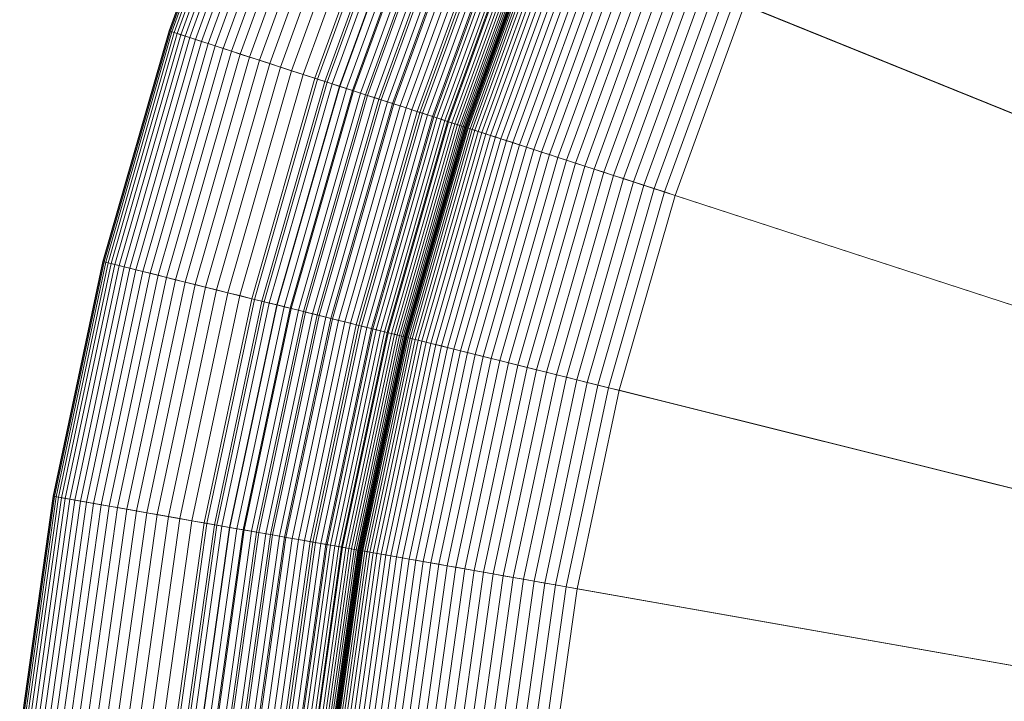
# Model space of a CAD drawing. Header units: millimetres. Extents: x -219 to 220, y -220 to 220.
# Tile 29 of 146: x -218 to -155, y 25 to 69. Entities that reach past the tile are written whole.
import ezdxf

# ---------------------------------------------------------------- set-up
doc = ezdxf.new("R2010")
doc.units = ezdxf.units.MM
doc.layers.add('LUCIDO_1', color=1, linetype='Continuous', lineweight=20, true_color=0xff0000)
doc.layers.add('Nessuna', color=7, linetype='Continuous', lineweight=9)

# ---------------------------------------------------------------- blocks, each defined once
blk = doc.blocks.new('Group-1')
at = {"layer": 'Nessuna', "color": 7, "linetype": 'Continuous', "lineweight": 9, "transparency": 33554687}
for points in [[(-158.188, 123.856, -79.962), (-149.159, 134.616, -79.962), (-37.582, 34.151, -89.301), (-39.875, 31.419, -89.301)], [(-166.445, 112.492, -79.962), (-158.188, 123.856, -79.962), (-39.875, 31.419, -89.301), (-41.971, 28.534, -89.301)], [(-173.888, 100.58, -79.962), (-166.445, 112.492, -79.962), (-41.971, 28.534, -89.301), (-43.862, 25.509, -89.301)], [(-43.862, 25.509, -69.262), (-41.971, 28.534, -69.262), (-153.752, 103.93, -60.875), (-160.629, 92.925, -60.875)], [(-180.483, 88.177, -79.962), (-173.888, 100.58, -79.962), (-43.862, 25.509, -89.301), (-45.536, 22.36, -89.301)], [(-45.536, 22.36, -69.262), (-43.862, 25.509, -69.262), (-160.629, 92.925, -60.875), (-166.722, 81.466, -60.875)], [(-186.196, 75.345, -79.962), (-180.483, 88.177, -79.962), (-45.536, 22.36, -89.301), (-46.987, 19.101, -89.301)], [(-199.33, 64.852), (-194.316, 78.626), (-203.588, 82.372), (-208.84, 67.943)], [(-208.84, 67.943, -60), (-203.588, 82.372, -60), (-203.568, 82.364, -60.943), (-208.819, 67.936, -60.943)], [(-208.84, 67.943), (-203.588, 82.372), (-203.588, 82.372, -60), (-208.84, 67.943, -60)], [(-208.819, 67.936, -60.943), (-203.568, 82.364, -60.943), (-203.506, 82.339, -61.883), (-208.756, 67.915, -61.883)], [(-208.756, 67.915, -61.883), (-203.506, 82.339, -61.883), (-203.403, 82.298, -62.82), (-208.65, 67.881, -62.82)], [(-208.65, 67.881, -62.82), (-203.403, 82.298, -62.82), (-203.259, 82.24, -63.75), (-208.503, 67.833, -63.75)], [(-208.503, 67.833, -63.75), (-203.259, 82.24, -63.75), (-203.075, 82.165, -64.671), (-208.314, 67.772, -64.671)], [(-208.314, 67.772, -64.671), (-203.075, 82.165, -64.671), (-202.851, 82.075, -65.583), (-208.084, 67.697, -65.583)], [(-208.084, 67.697, -65.583), (-202.851, 82.075, -65.583), (-202.587, 81.968, -66.481), (-207.814, 67.609, -66.481)], [(-207.814, 67.609, -66.481), (-202.587, 81.968, -66.481), (-202.285, 81.846, -67.366), (-207.503, 67.508, -67.366)], [(-207.503, 67.508, -67.366), (-202.285, 81.846, -67.366), (-201.944, 81.708, -68.234), (-207.153, 67.395, -68.234)], [(-207.153, 67.395, -68.234), (-201.944, 81.708, -68.234), (-201.565, 81.555, -69.084), (-206.765, 67.268, -69.084)], [(-206.765, 67.268, -69.084), (-201.565, 81.555, -69.084), (-201.15, 81.387, -69.914), (-206.339, 67.13, -69.914)], [(-206.339, 67.13, -69.914), (-201.15, 81.387, -69.914), (-200.699, 81.205, -70.721), (-205.876, 66.98, -70.721)], [(-46.987, 19.101, -69.262), (-45.536, 22.36, -69.262), (-166.722, 81.466, -60.875), (-172, 69.61, -60.875)], [(-205.876, 66.98, -70.721), (-200.699, 81.205, -70.721), (-200.213, 81.009, -71.505), (-205.378, 66.818, -71.505)], [(-205.378, 66.818, -71.505), (-200.213, 81.009, -71.505), (-199.693, 80.799, -72.263), (-204.845, 66.645, -72.263)], [(-204.845, 66.645, -72.263), (-199.693, 80.799, -72.263), (-199.141, 80.576, -72.994), (-204.279, 66.461, -72.994)], [(-204.279, 66.461, -72.994), (-199.141, 80.576, -72.994), (-198.558, 80.34, -73.696), (-203.68, 66.266, -73.696)], [(-203.68, 66.266, -73.696), (-198.558, 80.34, -73.696), (-197.944, 80.092, -74.368), (-203.051, 66.062, -74.368)], [(-203.051, 66.062, -74.368), (-197.944, 80.092, -74.368), (-197.302, 79.833, -75.008), (-202.392, 65.848, -75.008)], [(-202.392, 65.848, -75.008), (-197.302, 79.833, -75.008), (-196.633, 79.562, -75.614), (-201.706, 65.624, -75.614)], [(-201.706, 65.624, -75.614), (-196.633, 79.562, -75.614), (-195.938, 79.281, -76.186), (-200.993, 65.393, -76.186)], [(-200.993, 65.393, -76.186), (-195.938, 79.281, -76.186), (-195.218, 78.991, -76.721), (-200.255, 65.153, -76.721)], [(-200.255, 65.153, -76.721), (-195.218, 78.991, -76.721), (-194.476, 78.691, -77.22), (-199.494, 64.906, -77.22)], [(-199.494, 64.906, -77.22), (-194.476, 78.691, -77.22), (-193.713, 78.383, -77.68), (-198.711, 64.651, -77.68)], [(-198.863, 64.701, -0.012), (-193.861, 78.442, -0.012), (-194.316, 78.626), (-199.33, 64.852)], [(-198.397, 64.55, -0.048), (-193.407, 78.259, -0.048), (-193.861, 78.442, -0.012), (-198.863, 64.701, -0.012)], [(-198.711, 64.651, -77.68), (-193.713, 78.383, -77.68), (-192.931, 78.067, -78.101), (-197.909, 64.391, -78.101)], [(-197.934, 64.399, -0.108), (-192.956, 78.077, -0.108), (-193.407, 78.259, -0.048), (-198.397, 64.55, -0.048)], [(-197.474, 64.25, -0.192), (-192.507, 77.895, -0.192), (-192.956, 78.077, -0.108), (-197.934, 64.399, -0.108)], [(-197.909, 64.391, -78.101), (-192.931, 78.067, -78.101), (-192.131, 77.743, -78.482), (-197.088, 64.124, -78.482)], [(-197.019, 64.102, -0.3), (-192.063, 77.716, -0.3), (-192.507, 77.895, -0.192), (-197.474, 64.25, -0.192)], [(-197.088, 64.124, -78.482), (-192.131, 77.743, -78.482), (-191.316, 77.414, -78.822), (-196.252, 63.852, -78.822)], [(-196.569, 63.955, -0.431), (-191.625, 77.539, -0.431), (-192.063, 77.716, -0.3), (-197.019, 64.102, -0.3)], [(-196.126, 63.811, -0.585), (-191.193, 77.364, -0.585), (-191.625, 77.539, -0.431), (-196.569, 63.955, -0.431)], [(-196.252, 63.852, -78.822), (-191.316, 77.414, -78.822), (-190.486, 77.079, -79.12), (-195.401, 63.576, -79.12)], [(-195.69, 63.67, -0.761), (-190.768, 77.193, -0.761), (-191.193, 77.364, -0.585), (-196.126, 63.811, -0.585)], [(-195.263, 63.531, -0.96), (-190.352, 77.025, -0.96), (-190.768, 77.193, -0.761), (-195.69, 63.67, -0.761)], [(-195.401, 63.576, -79.12), (-190.486, 77.079, -79.12), (-189.645, 76.739, -79.375), (-194.538, 63.296, -79.375)], [(-194.846, 63.396, -1.181), (-189.946, 76.86, -1.181), (-190.352, 77.025, -0.96), (-195.263, 63.531, -0.96)], [(-194.44, 63.264, -1.423), (-189.55, 76.7, -1.423), (-189.946, 76.86, -1.181), (-194.846, 63.396, -1.181)], [(-194.538, 63.296, -79.375), (-189.645, 76.739, -79.375), (-188.793, 76.395, -79.587), (-193.664, 63.012, -79.587)], [(-194.046, 63.136, -1.685), (-189.165, 76.545, -1.685), (-189.55, 76.7, -1.423), (-194.44, 63.264, -1.423)], [(-193.664, 63.012, -1.968), (-188.793, 76.395, -1.968), (-189.165, 76.545, -1.685), (-194.046, 63.136, -1.685)], [(-193.296, 62.892, -2.27), (-188.434, 76.25, -2.27), (-188.793, 76.395, -1.968), (-193.664, 63.012, -1.968)], [(-193.664, 63.012, -79.587), (-188.793, 76.395, -79.587), (-187.933, 76.047, -79.756), (-192.782, 62.725, -79.756)], [(-192.943, 62.777, -2.59), (-188.09, 76.111, -2.59), (-188.434, 76.25, -2.27), (-193.296, 62.892, -2.27)], [(-192.605, 62.667, -2.929), (-187.76, 75.977, -2.929), (-188.09, 76.111, -2.59), (-192.943, 62.777, -2.59)], [(-192.782, 62.725, -79.756), (-187.933, 76.047, -79.756), (-187.067, 75.697, -79.881), (-191.893, 62.436, -79.881)], [(-192.283, 62.563, -3.284), (-187.446, 75.851, -3.284), (-187.76, 75.977, -2.929), (-192.605, 62.667, -2.929)], [(-191.978, 62.464, -3.656), (-187.149, 75.731, -3.656), (-187.446, 75.851, -3.284), (-192.283, 62.563, -3.284)], [(-191.691, 62.37, -4.043), (-186.869, 75.617, -4.043), (-187.149, 75.731, -3.656), (-191.978, 62.464, -3.656)], [(-191.893, 62.436, -79.881), (-187.067, 75.697, -79.881), (-186.196, 75.345, -79.962), (-191, 62.146, -79.962)], [(-191.422, 62.283, -4.444), (-186.607, 75.512, -4.444), (-186.869, 75.617, -4.043), (-191.691, 62.37, -4.043)], [(-191.172, 62.202, -4.859), (-186.364, 75.413, -4.859), (-186.607, 75.512, -4.444), (-191.422, 62.283, -4.444)], [(-190.942, 62.127, -5.286), (-186.139, 75.323, -5.286), (-186.364, 75.413, -4.859), (-191.172, 62.202, -4.859)], [(-191, 62.146, -79.962), (-186.196, 75.345, -79.962), (-46.987, 19.101, -89.301), (-48.207, 15.75, -89.301)], [(-190.732, 62.059, -5.724), (-185.935, 75.24, -5.724), (-186.139, 75.323, -5.286), (-190.942, 62.127, -5.286)], [(-190.543, 61.998, -6.173), (-185.75, 75.165, -6.173), (-185.935, 75.24, -5.724), (-190.732, 62.059, -5.724)], [(-190.375, 61.943, -6.631), (-185.586, 75.099, -6.631), (-185.75, 75.165, -6.173), (-190.543, 61.998, -6.173)], [(-190.229, 61.895, -7.097), (-185.444, 75.042, -7.097), (-185.586, 75.099, -6.631), (-190.375, 61.943, -6.631)], [(-190.104, 61.855, -7.57), (-185.322, 74.992, -7.57), (-185.444, 75.042, -7.097), (-190.229, 61.895, -7.097)], [(-190.002, 61.822, -8.049), (-185.223, 74.952, -8.049), (-185.322, 74.992, -7.57), (-190.104, 61.855, -7.57)], [(-189.922, 61.796, -8.533), (-185.145, 74.921, -8.533), (-185.223, 74.952, -8.049), (-190.002, 61.822, -8.049)], [(-189.865, 61.777, -9.02), (-185.089, 74.898, -9.02), (-185.145, 74.921, -8.533), (-189.922, 61.796, -8.533)], [(-189.83, 61.766, -9.509), (-185.056, 74.885, -9.509), (-185.089, 74.898, -9.02), (-189.865, 61.777, -9.02)], [(-189.819, 61.762, -10), (-185.044, 74.88, -10), (-185.056, 74.885, -9.509), (-189.83, 61.766, -9.509)], [(-189.819, 61.762, -45.904), (-185.044, 74.88, -45.904), (-185.044, 74.88, -10), (-189.819, 61.762, -10)], [(-189.803, 61.757, -46.611), (-185.029, 74.874, -46.611), (-185.044, 74.88, -45.904), (-189.819, 61.762, -45.904)], [(-189.756, 61.742, -47.317), (-184.983, 74.855, -47.317), (-185.029, 74.874, -46.611), (-189.803, 61.757, -46.611)], [(-189.677, 61.716, -48.019), (-184.906, 74.824, -48.019), (-184.983, 74.855, -47.317), (-189.756, 61.742, -47.317)], [(-189.566, 61.68, -48.716), (-184.798, 74.781, -48.716), (-184.906, 74.824, -48.019), (-189.677, 61.716, -48.019)], [(-189.424, 61.634, -49.408), (-184.66, 74.725, -49.408), (-184.798, 74.781, -48.716), (-189.566, 61.68, -48.716)], [(-189.252, 61.578, -50.091), (-184.492, 74.657, -50.091), (-184.66, 74.725, -49.408), (-189.424, 61.634, -49.408)], [(-189.049, 61.512, -50.765), (-184.294, 74.577, -50.765), (-184.492, 74.657, -50.091), (-189.252, 61.578, -50.091)], [(-188.816, 61.436, -51.429), (-184.067, 74.485, -51.429), (-184.294, 74.577, -50.765), (-189.049, 61.512, -50.765)], [(-188.554, 61.351, -52.08), (-183.811, 74.382, -52.08), (-184.067, 74.485, -51.429), (-188.816, 61.436, -51.429)], [(-188.263, 61.257, -52.717), (-183.527, 74.267, -52.717), (-183.811, 74.382, -52.08), (-188.554, 61.351, -52.08)], [(-187.943, 61.153, -53.339), (-183.216, 74.141, -53.339), (-183.527, 74.267, -52.717), (-188.263, 61.257, -52.717)], [(-187.596, 61.04, -53.945), (-182.877, 74.005, -53.945), (-183.216, 74.141, -53.339), (-187.943, 61.153, -53.339)], [(-187.222, 60.919, -54.533), (-182.513, 73.857, -54.533), (-182.877, 74.005, -53.945), (-187.596, 61.04, -53.945)], [(-186.823, 60.789, -55.102), (-182.123, 73.7, -55.102), (-182.513, 73.857, -54.533), (-187.222, 60.919, -54.533)], [(-186.398, 60.651, -55.65), (-181.709, 73.533, -55.65), (-182.123, 73.7, -55.102), (-186.823, 60.789, -55.102)], [(-185.949, 60.505, -56.176), (-181.272, 73.356, -56.176), (-181.709, 73.533, -55.65), (-186.398, 60.651, -55.65)], [(-185.477, 60.352, -56.68), (-180.812, 73.17, -56.68), (-181.272, 73.356, -56.176), (-185.949, 60.505, -56.176)], [(-184.983, 60.191, -57.16), (-180.33, 72.975, -57.16), (-180.812, 73.17, -56.68), (-185.477, 60.352, -56.68)], [(-184.468, 60.024, -57.615), (-179.828, 72.773, -57.615), (-180.33, 72.975, -57.16), (-184.983, 60.191, -57.16)], [(-183.933, 59.85, -58.043), (-179.306, 72.562, -58.043), (-179.828, 72.773, -57.615), (-184.468, 60.024, -57.615)], [(-183.38, 59.67, -58.445), (-178.767, 72.344, -58.445), (-179.306, 72.562, -58.043), (-183.933, 59.85, -58.043)], [(-182.809, 59.485, -58.819), (-178.21, 72.119, -58.819), (-178.767, 72.344, -58.445), (-183.38, 59.67, -58.445)], [(-182.222, 59.294, -59.164), (-177.638, 71.888, -59.164), (-178.21, 72.119, -58.819), (-182.809, 59.485, -58.819)], [(-181.62, 59.098, -59.48), (-177.052, 71.651, -59.48), (-177.638, 71.888, -59.164), (-182.222, 59.294, -59.164)], [(-181.005, 58.898, -59.766), (-176.452, 71.409, -59.766), (-177.052, 71.651, -59.48), (-181.62, 59.098, -59.48)], [(-180.378, 58.695, -60.02), (-175.84, 71.161, -60.02), (-176.452, 71.409, -59.766), (-181.005, 58.898, -59.766)], [(-179.74, 58.487, -60.244), (-175.218, 70.91, -60.244), (-175.84, 71.161, -60.02), (-180.378, 58.695, -60.02)], [(-179.092, 58.277, -60.435), (-174.587, 70.655, -60.435), (-175.218, 70.91, -60.244), (-179.74, 58.487, -60.244)], [(-178.437, 58.064, -60.595), (-173.948, 70.397, -60.595), (-174.587, 70.655, -60.435), (-179.092, 58.277, -60.435)], [(-177.775, 57.849, -60.721), (-173.303, 70.136, -60.721), (-173.948, 70.397, -60.595), (-178.437, 58.064, -60.595)], [(-177.109, 57.633, -60.815), (-172.653, 69.874, -60.815), (-173.303, 70.136, -60.721), (-177.775, 57.849, -60.721)], [(-176.439, 57.415, -60.875), (-172, 69.61, -60.875), (-172.653, 69.874, -60.815), (-177.109, 57.633, -60.815)], [(-48.207, 15.75, -69.262), (-46.987, 19.101, -69.262), (-172, 69.61, -60.875), (-176.439, 57.415, -60.875)], [(-203.37, 50.762), (-199.33, 64.852), (-208.84, 67.943), (-213.073, 53.182)], [(-213.073, 53.182, -60), (-208.84, 67.943, -60), (-208.819, 67.936, -60.943), (-213.051, 53.176, -60.943)], [(-213.073, 53.182), (-208.84, 67.943), (-208.84, 67.943, -60), (-213.073, 53.182, -60)], [(-213.051, 53.176, -60.943), (-208.819, 67.936, -60.943), (-208.756, 67.915, -61.883), (-212.987, 53.16, -61.883)], [(-212.987, 53.16, -61.883), (-208.756, 67.915, -61.883), (-208.65, 67.881, -62.82), (-212.879, 53.133, -62.82)], [(-212.879, 53.133, -62.82), (-208.65, 67.881, -62.82), (-208.503, 67.833, -63.75), (-212.729, 53.096, -63.75)], [(-212.729, 53.096, -63.75), (-208.503, 67.833, -63.75), (-208.314, 67.772, -64.671), (-212.536, 53.048, -64.671)], [(-212.536, 53.048, -64.671), (-208.314, 67.772, -64.671), (-208.084, 67.697, -65.583), (-212.301, 52.989, -65.583)], [(-212.301, 52.989, -65.583), (-208.084, 67.697, -65.583), (-207.814, 67.609, -66.481), (-212.026, 52.921, -66.481)], [(-212.026, 52.921, -66.481), (-207.814, 67.609, -66.481), (-207.503, 67.508, -67.366), (-211.709, 52.842, -67.366)], [(-211.709, 52.842, -67.366), (-207.503, 67.508, -67.366), (-207.153, 67.395, -68.234), (-211.352, 52.753, -68.234)], [(-211.352, 52.753, -68.234), (-207.153, 67.395, -68.234), (-206.765, 67.268, -69.084), (-210.956, 52.654, -69.084)], [(-210.956, 52.654, -69.084), (-206.765, 67.268, -69.084), (-206.339, 67.13, -69.914), (-210.521, 52.546, -69.914)], [(-210.521, 52.546, -69.914), (-206.339, 67.13, -69.914), (-205.876, 66.98, -70.721), (-210.049, 52.428, -70.721)], [(-210.049, 52.428, -70.721), (-205.876, 66.98, -70.721), (-205.378, 66.818, -71.505), (-209.541, 52.301, -71.505)], [(-209.541, 52.301, -71.505), (-205.378, 66.818, -71.505), (-204.845, 66.645, -72.263), (-208.997, 52.165, -72.263)], [(-208.997, 52.165, -72.263), (-204.845, 66.645, -72.263), (-204.279, 66.461, -72.994), (-208.419, 52.021, -72.994)], [(-208.419, 52.021, -72.994), (-204.279, 66.461, -72.994), (-203.68, 66.266, -73.696), (-207.808, 51.869, -73.696)], [(-207.808, 51.869, -73.696), (-203.68, 66.266, -73.696), (-203.051, 66.062, -74.368), (-207.166, 51.709, -74.368)], [(-207.166, 51.709, -74.368), (-203.051, 66.062, -74.368), (-202.392, 65.848, -75.008), (-206.494, 51.542, -75.008)], [(-206.494, 51.542, -75.008), (-202.392, 65.848, -75.008), (-201.706, 65.624, -75.614), (-205.794, 51.367, -75.614)], [(-205.794, 51.367, -75.614), (-201.706, 65.624, -75.614), (-200.993, 65.393, -76.186), (-205.066, 51.185, -76.186)], [(-205.066, 51.185, -76.186), (-200.993, 65.393, -76.186), (-200.255, 65.153, -76.721), (-204.314, 50.998, -76.721)], [(-204.314, 50.998, -76.721), (-200.255, 65.153, -76.721), (-199.494, 64.906, -77.22), (-203.537, 50.804, -77.22)], [(-203.537, 50.804, -77.22), (-199.494, 64.906, -77.22), (-198.711, 64.651, -77.68), (-202.739, 50.605, -77.68)], [(-202.894, 50.644, -0.012), (-198.863, 64.701, -0.012), (-199.33, 64.852), (-203.37, 50.762)], [(-202.419, 50.525, -0.048), (-198.397, 64.55, -0.048), (-198.863, 64.701, -0.012), (-202.894, 50.644, -0.012)], [(-202.739, 50.605, -77.68), (-198.711, 64.651, -77.68), (-197.909, 64.391, -78.101), (-201.92, 50.401, -78.101)], [(-201.946, 50.408, -0.108), (-197.934, 64.399, -0.108), (-198.397, 64.55, -0.048), (-202.419, 50.525, -0.048)], [(-201.477, 50.291, -0.192), (-197.474, 64.25, -0.192), (-197.934, 64.399, -0.108), (-201.946, 50.408, -0.108)], [(-201.92, 50.401, -78.101), (-197.909, 64.391, -78.101), (-197.088, 64.124, -78.482), (-201.083, 50.192, -78.482)], [(-201.012, 50.175, -0.3), (-197.019, 64.102, -0.3), (-197.474, 64.25, -0.192), (-201.477, 50.291, -0.192)], [(-201.083, 50.192, -78.482), (-197.088, 64.124, -78.482), (-196.252, 63.852, -78.822), (-200.23, 49.98, -78.822)], [(-200.553, 50.06, -0.431), (-196.569, 63.955, -0.431), (-197.019, 64.102, -0.3), (-201.012, 50.175, -0.3)], [(-200.101, 49.947, -0.585), (-196.126, 63.811, -0.585), (-196.569, 63.955, -0.431), (-200.553, 50.06, -0.431)], [(-200.23, 49.98, -78.822), (-196.252, 63.852, -78.822), (-195.401, 63.576, -79.12), (-199.362, 49.763, -79.12)], [(-199.657, 49.837, -0.761), (-195.69, 63.67, -0.761), (-196.126, 63.811, -0.585), (-200.101, 49.947, -0.585)], [(-199.221, 49.728, -0.96), (-195.263, 63.531, -0.96), (-195.69, 63.67, -0.761), (-199.657, 49.837, -0.761)], [(-199.362, 49.763, -79.12), (-195.401, 63.576, -79.12), (-194.538, 63.296, -79.375), (-198.481, 49.544, -79.375)], [(-198.796, 49.622, -1.181), (-194.846, 63.396, -1.181), (-195.263, 63.531, -0.96), (-199.221, 49.728, -0.96)], [(-198.381, 49.519, -1.423), (-194.44, 63.264, -1.423), (-194.846, 63.396, -1.181), (-198.796, 49.622, -1.181)], [(-198.481, 49.544, -79.375), (-194.538, 63.296, -79.375), (-193.664, 63.012, -79.587), (-197.59, 49.321, -79.587)], [(-197.979, 49.418, -1.685), (-194.046, 63.136, -1.685), (-194.44, 63.264, -1.423), (-198.381, 49.519, -1.423)], [(-197.59, 49.321, -1.968), (-193.664, 63.012, -1.968), (-194.046, 63.136, -1.685), (-197.979, 49.418, -1.685)], [(-197.214, 49.228, -2.27), (-193.296, 62.892, -2.27), (-193.664, 63.012, -1.968), (-197.59, 49.321, -1.968)], [(-197.59, 49.321, -79.587), (-193.664, 63.012, -79.587), (-192.782, 62.725, -79.756), (-196.69, 49.097, -79.756)], [(-196.854, 49.138, -2.59), (-192.943, 62.777, -2.59), (-193.296, 62.892, -2.27), (-197.214, 49.228, -2.27)], [(-196.509, 49.052, -2.929), (-192.605, 62.667, -2.929), (-192.943, 62.777, -2.59), (-196.854, 49.138, -2.59)], [(-196.69, 49.097, -79.756), (-192.782, 62.725, -79.756), (-191.893, 62.436, -79.881), (-195.783, 48.871, -79.881)], [(-196.18, 48.97, -3.284), (-192.283, 62.563, -3.284), (-192.605, 62.667, -2.929), (-196.509, 49.052, -2.929)], [(-195.869, 48.892, -3.656), (-191.978, 62.464, -3.656), (-192.283, 62.563, -3.284), (-196.18, 48.97, -3.284)], [(-195.576, 48.819, -4.043), (-191.691, 62.37, -4.043), (-191.978, 62.464, -3.656), (-195.869, 48.892, -3.656)], [(-195.783, 48.871, -79.881), (-191.893, 62.436, -79.881), (-191, 62.146, -79.962), (-194.872, 48.644, -79.962)], [(-195.302, 48.751, -4.444), (-191.422, 62.283, -4.444), (-191.691, 62.37, -4.043), (-195.576, 48.819, -4.043)], [(-195.047, 48.687, -4.859), (-191.172, 62.202, -4.859), (-191.422, 62.283, -4.444), (-195.302, 48.751, -4.444)], [(-194.813, 48.629, -5.286), (-190.942, 62.127, -5.286), (-191.172, 62.202, -4.859), (-195.047, 48.687, -4.859)], [(-194.872, 48.644, -79.962), (-191, 62.146, -79.962), (-48.207, 15.75, -89.301), (-49.19, 12.321, -89.301)], [(-194.598, 48.576, -5.724), (-190.732, 62.059, -5.724), (-190.942, 62.127, -5.286), (-194.813, 48.629, -5.286)], [(-194.405, 48.527, -6.173), (-190.543, 61.998, -6.173), (-190.732, 62.059, -5.724), (-194.598, 48.576, -5.724)], [(-194.234, 48.485, -6.631), (-190.375, 61.943, -6.631), (-190.543, 61.998, -6.173), (-194.405, 48.527, -6.173)], [(-194.085, 48.447, -7.097), (-190.229, 61.895, -7.097), (-190.375, 61.943, -6.631), (-194.234, 48.485, -6.631)], [(-193.958, 48.416, -7.57), (-190.104, 61.855, -7.57), (-190.229, 61.895, -7.097), (-194.085, 48.447, -7.097)], [(-193.853, 48.39, -8.049), (-190.002, 61.822, -8.049), (-190.104, 61.855, -7.57), (-193.958, 48.416, -7.57)], [(-193.772, 48.369, -8.533), (-189.922, 61.796, -8.533), (-190.002, 61.822, -8.049), (-193.853, 48.39, -8.049)], [(-193.714, 48.355, -9.02), (-189.865, 61.777, -9.02), (-189.922, 61.796, -8.533), (-193.772, 48.369, -8.533)], [(-193.679, 48.346, -9.509), (-189.83, 61.766, -9.509), (-189.865, 61.777, -9.02), (-193.714, 48.355, -9.02)], [(-193.667, 48.343, -10), (-189.819, 61.762, -10), (-189.83, 61.766, -9.509), (-193.679, 48.346, -9.509)], [(-193.667, 48.343, -45.904), (-189.819, 61.762, -45.904), (-189.819, 61.762, -10), (-193.667, 48.343, -10)], [(-193.651, 48.339, -46.611), (-189.803, 61.757, -46.611), (-189.819, 61.762, -45.904), (-193.667, 48.343, -45.904)], [(-193.602, 48.327, -47.317), (-189.756, 61.742, -47.317), (-189.803, 61.757, -46.611), (-193.651, 48.339, -46.611)], [(-193.521, 48.307, -48.019), (-189.677, 61.716, -48.019), (-189.756, 61.742, -47.317), (-193.602, 48.327, -47.317)], [(-193.409, 48.279, -48.716), (-189.566, 61.68, -48.716), (-189.677, 61.716, -48.019), (-193.521, 48.307, -48.019)], [(-193.264, 48.243, -49.408), (-189.424, 61.634, -49.408), (-189.566, 61.68, -48.716), (-193.409, 48.279, -48.716)], [(-193.088, 48.199, -50.091), (-189.252, 61.578, -50.091), (-189.424, 61.634, -49.408), (-193.264, 48.243, -49.408)], [(-192.881, 48.147, -50.765), (-189.049, 61.512, -50.765), (-189.252, 61.578, -50.091), (-193.088, 48.199, -50.091)], [(-192.644, 48.088, -51.429), (-188.816, 61.436, -51.429), (-189.049, 61.512, -50.765), (-192.881, 48.147, -50.765)], [(-192.376, 48.021, -52.08), (-188.554, 61.351, -52.08), (-188.816, 61.436, -51.429), (-192.644, 48.088, -51.429)], [(-192.079, 47.947, -52.717), (-188.263, 61.257, -52.717), (-188.554, 61.351, -52.08), (-192.376, 48.021, -52.08)], [(-191.753, 47.866, -53.339), (-187.943, 61.153, -53.339), (-188.263, 61.257, -52.717), (-192.079, 47.947, -52.717)], [(-191.399, 47.778, -53.945), (-187.596, 61.04, -53.945), (-187.943, 61.153, -53.339), (-191.753, 47.866, -53.339)], [(-191.018, 47.683, -54.533), (-187.222, 60.919, -54.533), (-187.596, 61.04, -53.945), (-191.399, 47.778, -53.945)], [(-190.61, 47.581, -55.102), (-186.823, 60.789, -55.102), (-187.222, 60.919, -54.533), (-191.018, 47.683, -54.533)], [(-190.177, 47.473, -55.65), (-186.398, 60.651, -55.65), (-186.823, 60.789, -55.102), (-190.61, 47.581, -55.102)], [(-189.719, 47.359, -56.176), (-185.949, 60.505, -56.176), (-186.398, 60.651, -55.65), (-190.177, 47.473, -55.65)], [(-189.237, 47.239, -56.68), (-185.477, 60.352, -56.68), (-185.949, 60.505, -56.176), (-189.719, 47.359, -56.176)], [(-188.733, 47.113, -57.16), (-184.983, 60.191, -57.16), (-185.477, 60.352, -56.68), (-189.237, 47.239, -56.68)], [(-188.208, 46.982, -57.615), (-184.468, 60.024, -57.615), (-184.983, 60.191, -57.16), (-188.733, 47.113, -57.16)], [(-187.662, 46.846, -58.043), (-183.933, 59.85, -58.043), (-184.468, 60.024, -57.615), (-188.208, 46.982, -57.615)], [(-187.097, 46.705, -58.445), (-183.38, 59.67, -58.445), (-183.933, 59.85, -58.043), (-187.662, 46.846, -58.043)], [(-186.515, 46.56, -58.819), (-182.809, 59.485, -58.819), (-183.38, 59.67, -58.445), (-187.097, 46.705, -58.445)], [(-185.916, 46.411, -59.164), (-182.222, 59.294, -59.164), (-182.809, 59.485, -58.819), (-186.515, 46.56, -58.819)], [(-185.302, 46.258, -59.48), (-181.62, 59.098, -59.48), (-182.222, 59.294, -59.164), (-185.916, 46.411, -59.164)], [(-184.675, 46.101, -59.766), (-181.005, 58.898, -59.766), (-181.62, 59.098, -59.48), (-185.302, 46.258, -59.48)], [(-184.035, 45.942, -60.02), (-180.378, 58.695, -60.02), (-181.005, 58.898, -59.766), (-184.675, 46.101, -59.766)], [(-183.384, 45.779, -60.244), (-179.74, 58.487, -60.244), (-180.378, 58.695, -60.02), (-184.035, 45.942, -60.02)], [(-182.723, 45.615, -60.435), (-179.092, 58.277, -60.435), (-179.74, 58.487, -60.244), (-183.384, 45.779, -60.244)], [(-182.055, 45.448, -60.595), (-178.437, 58.064, -60.595), (-179.092, 58.277, -60.435), (-182.723, 45.615, -60.435)], [(-181.38, 45.28, -60.721), (-177.775, 57.849, -60.721), (-178.437, 58.064, -60.595), (-182.055, 45.448, -60.595)], [(-180.7, 45.11, -60.815), (-177.109, 57.633, -60.815), (-177.775, 57.849, -60.721), (-181.38, 45.28, -60.721)], [(-180.016, 44.94, -60.875), (-176.439, 57.415, -60.875), (-177.109, 57.633, -60.815), (-180.7, 45.11, -60.815)], [(-49.19, 12.321, -69.262), (-48.207, 15.75, -69.262), (-176.439, 57.415, -60.875), (-180.016, 44.94, -60.875)], [(-206.417, 36.425), (-203.37, 50.762), (-213.073, 53.182), (-216.265, 38.161)], [(-216.265, 38.161, -60), (-213.073, 53.182, -60), (-213.051, 53.176, -60.943), (-216.243, 38.158, -60.943)], [(-216.265, 38.161), (-213.073, 53.182), (-213.073, 53.182, -60), (-216.265, 38.161, -60)], [(-216.243, 38.158, -60.943), (-213.051, 53.176, -60.943), (-212.987, 53.16, -61.883), (-216.178, 38.146, -61.883)], [(-216.178, 38.146, -61.883), (-212.987, 53.16, -61.883), (-212.879, 53.133, -62.82), (-216.069, 38.127, -62.82)], [(-216.069, 38.127, -62.82), (-212.879, 53.133, -62.82), (-212.729, 53.096, -63.75), (-215.916, 38.1, -63.75)], [(-215.916, 38.1, -63.75), (-212.729, 53.096, -63.75), (-212.536, 53.048, -64.671), (-215.721, 38.065, -64.671)], [(-215.721, 38.065, -64.671), (-212.536, 53.048, -64.671), (-212.301, 52.989, -65.583), (-215.483, 38.023, -65.583)], [(-215.483, 38.023, -65.583), (-212.301, 52.989, -65.583), (-212.026, 52.921, -66.481), (-215.202, 37.974, -66.481)], [(-215.202, 37.974, -66.481), (-212.026, 52.921, -66.481), (-211.709, 52.842, -67.366), (-214.881, 37.917, -67.366)], [(-214.881, 37.917, -67.366), (-211.709, 52.842, -67.366), (-211.352, 52.753, -68.234), (-214.519, 37.854, -68.234)], [(-214.519, 37.854, -68.234), (-211.352, 52.753, -68.234), (-210.956, 52.654, -69.084), (-214.117, 37.783, -69.084)], [(-214.117, 37.783, -69.084), (-210.956, 52.654, -69.084), (-210.521, 52.546, -69.914), (-213.676, 37.705, -69.914)], [(-213.676, 37.705, -69.914), (-210.521, 52.546, -69.914), (-210.049, 52.428, -70.721), (-213.196, 37.62, -70.721)], [(-213.196, 37.62, -70.721), (-210.049, 52.428, -70.721), (-209.541, 52.301, -71.505), (-212.68, 37.529, -71.505)], [(-212.68, 37.529, -71.505), (-209.541, 52.301, -71.505), (-208.997, 52.165, -72.263), (-212.129, 37.432, -72.263)], [(-212.129, 37.432, -72.263), (-208.997, 52.165, -72.263), (-208.419, 52.021, -72.994), (-211.542, 37.329, -72.994)], [(-211.542, 37.329, -72.994), (-208.419, 52.021, -72.994), (-207.808, 51.869, -73.696), (-210.922, 37.219, -73.696)], [(-210.922, 37.219, -73.696), (-207.808, 51.869, -73.696), (-207.166, 51.709, -74.368), (-210.271, 37.104, -74.368)], [(-210.271, 37.104, -74.368), (-207.166, 51.709, -74.368), (-206.494, 51.542, -75.008), (-209.589, 36.984, -75.008)], [(-209.589, 36.984, -75.008), (-206.494, 51.542, -75.008), (-205.794, 51.367, -75.614), (-208.878, 36.859, -75.614)], [(-208.878, 36.859, -75.614), (-205.794, 51.367, -75.614), (-205.066, 51.185, -76.186), (-208.139, 36.729, -76.186)], [(-208.139, 36.729, -76.186), (-205.066, 51.185, -76.186), (-204.314, 50.998, -76.721), (-207.375, 36.594, -76.721)], [(-207.375, 36.594, -76.721), (-204.314, 50.998, -76.721), (-203.537, 50.804, -77.22), (-206.587, 36.455, -77.22)], [(-206.587, 36.455, -77.22), (-203.537, 50.804, -77.22), (-202.739, 50.605, -77.68), (-205.777, 36.312, -77.68)], [(-205.934, 36.34, -0.012), (-202.894, 50.644, -0.012), (-203.37, 50.762), (-206.417, 36.425)], [(-205.452, 36.255, -0.048), (-202.419, 50.525, -0.048), (-202.894, 50.644, -0.012), (-205.934, 36.34, -0.012)], [(-205.777, 36.312, -77.68), (-202.739, 50.605, -77.68), (-201.92, 50.401, -78.101), (-204.946, 36.166, -78.101)], [(-204.972, 36.17, -0.108), (-201.946, 50.408, -0.108), (-202.419, 50.525, -0.048), (-205.452, 36.255, -0.048)], [(-204.496, 36.086, -0.192), (-201.477, 50.291, -0.192), (-201.946, 50.408, -0.108), (-204.972, 36.17, -0.108)], [(-204.946, 36.166, -78.101), (-201.92, 50.401, -78.101), (-201.083, 50.192, -78.482), (-204.097, 36.016, -78.482)], [(-204.024, 36.003, -0.3), (-201.012, 50.175, -0.3), (-201.477, 50.291, -0.192), (-204.496, 36.086, -0.192)], [(-204.097, 36.016, -78.482), (-201.083, 50.192, -78.482), (-200.23, 49.98, -78.822), (-203.23, 35.863, -78.822)], [(-203.559, 35.921, -0.431), (-200.553, 50.06, -0.431), (-201.012, 50.175, -0.3), (-204.024, 36.003, -0.3)], [(-203.1, 35.84, -0.585), (-200.101, 49.947, -0.585), (-200.553, 50.06, -0.431), (-203.559, 35.921, -0.431)], [(-203.23, 35.863, -78.822), (-200.23, 49.98, -78.822), (-199.362, 49.763, -79.12), (-202.349, 35.708, -79.12)], [(-202.649, 35.76, -0.761), (-199.657, 49.837, -0.761), (-200.101, 49.947, -0.585), (-203.1, 35.84, -0.585)], [(-202.207, 35.683, -0.96), (-199.221, 49.728, -0.96), (-199.657, 49.837, -0.761), (-202.649, 35.76, -0.761)], [(-202.349, 35.708, -79.12), (-199.362, 49.763, -79.12), (-198.481, 49.544, -79.375), (-201.456, 35.55, -79.375)], [(-201.775, 35.606, -1.181), (-198.796, 49.622, -1.181), (-199.221, 49.728, -0.96), (-202.207, 35.683, -0.96)], [(-201.354, 35.532, -1.423), (-198.381, 49.519, -1.423), (-198.796, 49.622, -1.181), (-201.775, 35.606, -1.181)], [(-201.456, 35.55, -79.375), (-198.481, 49.544, -79.375), (-197.59, 49.321, -79.587), (-200.551, 35.391, -79.587)], [(-200.946, 35.46, -1.685), (-197.979, 49.418, -1.685), (-198.381, 49.519, -1.423), (-201.354, 35.532, -1.423)], [(-200.551, 35.391, -1.968), (-197.59, 49.321, -1.968), (-197.979, 49.418, -1.685), (-200.946, 35.46, -1.685)], [(-200.17, 35.323, -2.27), (-197.214, 49.228, -2.27), (-197.59, 49.321, -1.968), (-200.551, 35.391, -1.968)], [(-200.551, 35.391, -79.587), (-197.59, 49.321, -79.587), (-196.69, 49.097, -79.756), (-199.637, 35.23, -79.756)], [(-199.804, 35.259, -2.59), (-196.854, 49.138, -2.59), (-197.214, 49.228, -2.27), (-200.17, 35.323, -2.27)], [(-199.454, 35.197, -2.929), (-196.509, 49.052, -2.929), (-196.854, 49.138, -2.59), (-199.804, 35.259, -2.59)], [(-199.637, 35.23, -79.756), (-196.69, 49.097, -79.756), (-195.783, 48.871, -79.881), (-198.717, 35.067, -79.881)], [(-199.12, 35.138, -3.284), (-196.18, 48.97, -3.284), (-196.509, 49.052, -2.929), (-199.454, 35.197, -2.929)], [(-198.805, 35.083, -3.656), (-195.869, 48.892, -3.656), (-196.18, 48.97, -3.284), (-199.12, 35.138, -3.284)], [(-198.507, 35.03, -4.043), (-195.576, 48.819, -4.043), (-195.869, 48.892, -3.656), (-198.805, 35.083, -3.656)], [(-198.717, 35.067, -79.881), (-195.783, 48.871, -79.881), (-194.872, 48.644, -79.962), (-197.792, 34.904, -79.962)], [(-198.229, 34.981, -4.444), (-195.302, 48.751, -4.444), (-195.576, 48.819, -4.043), (-198.507, 35.03, -4.043)], [(-197.97, 34.936, -4.859), (-195.047, 48.687, -4.859), (-195.302, 48.751, -4.444), (-198.229, 34.981, -4.444)], [(-197.732, 34.894, -5.286), (-194.813, 48.629, -5.286), (-195.047, 48.687, -4.859), (-197.97, 34.936, -4.859)], [(-197.792, 34.904, -79.962), (-194.872, 48.644, -79.962), (-49.19, 12.321, -89.301), (-49.931, 8.832, -89.301)], [(-197.515, 34.855, -5.724), (-194.598, 48.576, -5.724), (-194.813, 48.629, -5.286), (-197.732, 34.894, -5.286)], [(-197.319, 34.821, -6.173), (-194.405, 48.527, -6.173), (-194.598, 48.576, -5.724), (-197.515, 34.855, -5.724)], [(-197.145, 34.79, -6.631), (-194.234, 48.485, -6.631), (-194.405, 48.527, -6.173), (-197.319, 34.821, -6.173)], [(-196.993, 34.763, -7.097), (-194.085, 48.447, -7.097), (-194.234, 48.485, -6.631), (-197.145, 34.79, -6.631)], [(-196.864, 34.741, -7.57), (-193.958, 48.416, -7.57), (-194.085, 48.447, -7.097), (-196.993, 34.763, -7.097)], [(-196.758, 34.722, -8.049), (-193.853, 48.39, -8.049), (-193.958, 48.416, -7.57), (-196.864, 34.741, -7.57)], [(-196.676, 34.707, -8.533), (-193.772, 48.369, -8.533), (-193.853, 48.39, -8.049), (-196.758, 34.722, -8.049)], [(-196.617, 34.697, -9.02), (-193.714, 48.355, -9.02), (-193.772, 48.369, -8.533), (-196.676, 34.707, -8.533)], [(-196.581, 34.691, -9.509), (-193.679, 48.346, -9.509), (-193.714, 48.355, -9.02), (-196.617, 34.697, -9.02)], [(-196.569, 34.689, -10), (-193.667, 48.343, -10), (-193.679, 48.346, -9.509), (-196.581, 34.691, -9.509)], [(-196.569, 34.689, -45.904), (-193.667, 48.343, -45.904), (-193.667, 48.343, -10), (-196.569, 34.689, -10)], [(-196.553, 34.686, -46.611), (-193.651, 48.339, -46.611), (-193.667, 48.343, -45.904), (-196.569, 34.689, -45.904)], [(-196.504, 34.677, -47.317), (-193.602, 48.327, -47.317), (-193.651, 48.339, -46.611), (-196.553, 34.686, -46.611)], [(-196.422, 34.663, -48.019), (-193.521, 48.307, -48.019), (-193.602, 48.327, -47.317), (-196.504, 34.677, -47.317)], [(-196.307, 34.642, -48.716), (-193.409, 48.279, -48.716), (-193.521, 48.307, -48.019), (-196.422, 34.663, -48.019)], [(-196.161, 34.616, -49.408), (-193.264, 48.243, -49.408), (-193.409, 48.279, -48.716), (-196.307, 34.642, -48.716)], [(-195.982, 34.585, -50.091), (-193.088, 48.199, -50.091), (-193.264, 48.243, -49.408), (-196.161, 34.616, -49.408)], [(-195.772, 34.548, -50.765), (-192.881, 48.147, -50.765), (-193.088, 48.199, -50.091), (-195.982, 34.585, -50.091)], [(-195.531, 34.505, -51.429), (-192.644, 48.088, -51.429), (-192.881, 48.147, -50.765), (-195.772, 34.548, -50.765)], [(-195.259, 34.458, -52.08), (-192.376, 48.021, -52.08), (-192.644, 48.088, -51.429), (-195.531, 34.505, -51.429)], [(-194.958, 34.404, -52.717), (-192.079, 47.947, -52.717), (-192.376, 48.021, -52.08), (-195.259, 34.458, -52.08)], [(-194.627, 34.346, -53.339), (-191.753, 47.866, -53.339), (-192.079, 47.947, -52.717), (-194.958, 34.404, -52.717)], [(-194.268, 34.283, -53.945), (-191.399, 47.778, -53.945), (-191.753, 47.866, -53.339), (-194.627, 34.346, -53.339)], [(-193.88, 34.214, -54.533), (-191.018, 47.683, -54.533), (-191.399, 47.778, -53.945), (-194.268, 34.283, -53.945)], [(-193.467, 34.141, -55.102), (-190.61, 47.581, -55.102), (-191.018, 47.683, -54.533), (-193.88, 34.214, -54.533)], [(-193.027, 34.064, -55.65), (-190.177, 47.473, -55.65), (-190.61, 47.581, -55.102), (-193.467, 34.141, -55.102)], [(-192.562, 33.982, -56.176), (-189.719, 47.359, -56.176), (-190.177, 47.473, -55.65), (-193.027, 34.064, -55.65)], [(-192.073, 33.896, -56.68), (-189.237, 47.239, -56.68), (-189.719, 47.359, -56.176), (-192.562, 33.982, -56.176)], [(-191.562, 33.806, -57.16), (-188.733, 47.113, -57.16), (-189.237, 47.239, -56.68), (-192.073, 33.896, -56.68)], [(-191.028, 33.712, -57.615), (-188.208, 46.982, -57.615), (-188.733, 47.113, -57.16), (-191.562, 33.806, -57.16)], [(-190.475, 33.614, -58.043), (-187.662, 46.846, -58.043), (-188.208, 46.982, -57.615), (-191.028, 33.712, -57.615)], [(-189.902, 33.513, -58.445), (-187.097, 46.705, -58.445), (-187.662, 46.846, -58.043), (-190.475, 33.614, -58.043)], [(-189.311, 33.409, -58.819), (-186.515, 46.56, -58.819), (-187.097, 46.705, -58.445), (-189.902, 33.513, -58.445)], [(-188.703, 33.301, -59.164), (-185.916, 46.411, -59.164), (-186.515, 46.56, -58.819), (-189.311, 33.409, -58.819)], [(-188.08, 33.192, -59.48), (-185.302, 46.258, -59.48), (-185.916, 46.411, -59.164), (-188.703, 33.301, -59.164)], [(-187.443, 33.079, -59.766), (-184.675, 46.101, -59.766), (-185.302, 46.258, -59.48), (-188.08, 33.192, -59.48)], [(-186.793, 32.965, -60.02), (-184.035, 45.942, -60.02), (-184.675, 46.101, -59.766), (-187.443, 33.079, -59.766)], [(-186.132, 32.848, -60.244), (-183.384, 45.779, -60.244), (-184.035, 45.942, -60.02), (-186.793, 32.965, -60.02)], [(-185.462, 32.73, -60.435), (-182.723, 45.615, -60.435), (-183.384, 45.779, -60.244), (-186.132, 32.848, -60.244)], [(-184.783, 32.61, -60.595), (-182.055, 45.448, -60.595), (-182.723, 45.615, -60.435), (-185.462, 32.73, -60.435)], [(-184.098, 32.49, -60.721), (-181.38, 45.28, -60.721), (-182.055, 45.448, -60.595), (-184.783, 32.61, -60.595)], [(-183.408, 32.368, -60.815), (-180.7, 45.11, -60.815), (-181.38, 45.28, -60.721), (-184.098, 32.49, -60.721)], [(-182.714, 32.246, -60.875), (-180.016, 44.94, -60.875), (-180.7, 45.11, -60.815), (-183.408, 32.368, -60.815)], [(-49.931, 8.832, -69.262), (-49.19, 12.321, -69.262), (-180.016, 44.94, -60.875), (-182.714, 32.246, -60.875)], [(-208.457, 21.91), (-206.417, 36.425), (-216.265, 38.161), (-218.402, 22.955)], [(-218.402, 22.955, -60), (-216.265, 38.161, -60), (-216.243, 38.158, -60.943), (-218.38, 22.953, -60.943)], [(-218.402, 22.955), (-216.265, 38.161), (-216.265, 38.161, -60), (-218.402, 22.955, -60)], [(-218.38, 22.953, -60.943), (-216.243, 38.158, -60.943), (-216.178, 38.146, -61.883), (-218.314, 22.946, -61.883)], [(-218.314, 22.946, -61.883), (-216.178, 38.146, -61.883), (-216.069, 38.127, -62.82), (-218.204, 22.934, -62.82)], [(-218.204, 22.934, -62.82), (-216.069, 38.127, -62.82), (-215.916, 38.1, -63.75), (-218.05, 22.918, -63.75)], [(-218.05, 22.918, -63.75), (-215.916, 38.1, -63.75), (-215.721, 38.065, -64.671), (-217.852, 22.897, -64.671)], [(-217.852, 22.897, -64.671), (-215.721, 38.065, -64.671), (-215.483, 38.023, -65.583), (-217.612, 22.872, -65.583)], [(-217.612, 22.872, -65.583), (-215.483, 38.023, -65.583), (-215.202, 37.974, -66.481), (-217.329, 22.842, -66.481)], [(-217.329, 22.842, -66.481), (-215.202, 37.974, -66.481), (-214.881, 37.917, -67.366), (-217.004, 22.808, -67.366)], [(-217.004, 22.808, -67.366), (-214.881, 37.917, -67.366), (-214.519, 37.854, -68.234), (-216.639, 22.77, -68.234)], [(-216.639, 22.77, -68.234), (-214.519, 37.854, -68.234), (-214.117, 37.783, -69.084), (-216.233, 22.727, -69.084)], [(-216.233, 22.727, -69.084), (-214.117, 37.783, -69.084), (-213.676, 37.705, -69.914), (-215.787, 22.68, -69.914)], [(-215.787, 22.68, -69.914), (-213.676, 37.705, -69.914), (-213.196, 37.62, -70.721), (-215.303, 22.629, -70.721)], [(-215.303, 22.629, -70.721), (-213.196, 37.62, -70.721), (-212.68, 37.529, -71.505), (-214.782, 22.575, -71.505)], [(-214.782, 22.575, -71.505), (-212.68, 37.529, -71.505), (-212.129, 37.432, -72.263), (-214.225, 22.516, -72.263)], [(-214.225, 22.516, -72.263), (-212.129, 37.432, -72.263), (-211.542, 37.329, -72.994), (-213.633, 22.454, -72.994)], [(-213.633, 22.454, -72.994), (-211.542, 37.329, -72.994), (-210.922, 37.219, -73.696), (-213.007, 22.388, -73.696)], [(-213.007, 22.388, -73.696), (-210.922, 37.219, -73.696), (-210.271, 37.104, -74.368), (-212.349, 22.319, -74.368)], [(-212.349, 22.319, -74.368), (-210.271, 37.104, -74.368), (-209.589, 36.984, -75.008), (-211.66, 22.246, -75.008)], [(-211.66, 22.246, -75.008), (-209.589, 36.984, -75.008), (-208.878, 36.859, -75.614), (-210.942, 22.171, -75.614)], [(-210.942, 22.171, -75.614), (-208.878, 36.859, -75.614), (-208.139, 36.729, -76.186), (-210.196, 22.093, -76.186)], [(-210.196, 22.093, -76.186), (-208.139, 36.729, -76.186), (-207.375, 36.594, -76.721), (-209.425, 22.012, -76.721)], [(-209.425, 22.012, -76.721), (-207.375, 36.594, -76.721), (-206.587, 36.455, -77.22), (-208.629, 21.928, -77.22)], [(-208.629, 21.928, -77.22), (-206.587, 36.455, -77.22), (-205.777, 36.312, -77.68), (-207.81, 21.842, -77.68)], [(-207.969, 21.859, -0.012), (-205.934, 36.34, -0.012), (-206.417, 36.425), (-208.457, 21.91)], [(-207.482, 21.807, -0.048), (-205.452, 36.255, -0.048), (-205.934, 36.34, -0.012), (-207.969, 21.859, -0.012)], [(-207.81, 21.842, -77.68), (-205.777, 36.312, -77.68), (-204.946, 36.166, -78.101), (-206.971, 21.754, -78.101)], [(-206.998, 21.756, -0.108), (-204.972, 36.17, -0.108), (-205.452, 36.255, -0.048), (-207.482, 21.807, -0.048)], [(-206.517, 21.706, -0.192), (-204.496, 36.086, -0.192), (-204.972, 36.17, -0.108), (-206.998, 21.756, -0.108)], [(-206.971, 21.754, -78.101), (-204.946, 36.166, -78.101), (-204.097, 36.016, -78.482), (-206.114, 21.664, -78.482)], [(-206.041, 21.656, -0.3), (-204.024, 36.003, -0.3), (-204.496, 36.086, -0.192), (-206.517, 21.706, -0.192)], [(-206.114, 21.664, -78.482), (-204.097, 36.016, -78.482), (-203.23, 35.863, -78.822), (-205.239, 21.572, -78.822)], [(-205.57, 21.606, -0.431), (-203.559, 35.921, -0.431), (-204.024, 36.003, -0.3), (-206.041, 21.656, -0.3)], [(-205.107, 21.558, -0.585), (-203.1, 35.84, -0.585), (-203.559, 35.921, -0.431), (-205.57, 21.606, -0.431)], [(-205.239, 21.572, -78.822), (-203.23, 35.863, -78.822), (-202.349, 35.708, -79.12), (-204.349, 21.478, -79.12)], [(-204.651, 21.51, -0.761), (-202.649, 35.76, -0.761), (-203.1, 35.84, -0.585), (-205.107, 21.558, -0.585)], [(-204.205, 21.463, -0.96), (-202.207, 35.683, -0.96), (-202.649, 35.76, -0.761), (-204.651, 21.51, -0.761)], [(-204.349, 21.478, -79.12), (-202.349, 35.708, -79.12), (-201.456, 35.55, -79.375), (-203.447, 21.383, -79.375)], [(-203.769, 21.417, -1.181), (-201.775, 35.606, -1.181), (-202.207, 35.683, -0.96), (-204.205, 21.463, -0.96)], [(-203.344, 21.372, -1.423), (-201.354, 35.532, -1.423), (-201.775, 35.606, -1.181), (-203.769, 21.417, -1.181)], [(-203.447, 21.383, -79.375), (-201.456, 35.55, -79.375), (-200.551, 35.391, -79.587), (-202.533, 21.287, -79.587)], [(-202.932, 21.329, -1.685), (-200.946, 35.46, -1.685), (-201.354, 35.532, -1.423), (-203.344, 21.372, -1.423)], [(-202.533, 21.287, -1.968), (-200.551, 35.391, -1.968), (-200.946, 35.46, -1.685), (-202.932, 21.329, -1.685)], [(-202.148, 21.247, -2.27), (-200.17, 35.323, -2.27), (-200.551, 35.391, -1.968), (-202.533, 21.287, -1.968)], [(-202.533, 21.287, -79.587), (-200.551, 35.391, -79.587), (-199.637, 35.23, -79.756), (-201.611, 21.19, -79.756)], [(-201.778, 21.208, -2.59), (-199.804, 35.259, -2.59), (-200.17, 35.323, -2.27), (-202.148, 21.247, -2.27)], [(-201.425, 21.171, -2.929), (-199.454, 35.197, -2.929), (-199.804, 35.259, -2.59), (-201.778, 21.208, -2.59)], [(-201.611, 21.19, -79.756), (-199.637, 35.23, -79.756), (-198.717, 35.067, -79.881), (-200.681, 21.093, -79.881)], [(-201.088, 21.135, -3.284), (-199.12, 35.138, -3.284), (-199.454, 35.197, -2.929), (-201.425, 21.171, -2.929)], [(-200.77, 21.102, -3.656), (-198.805, 35.083, -3.656), (-199.12, 35.138, -3.284), (-201.088, 21.135, -3.284)], [(-200.469, 21.07, -4.043), (-198.507, 35.03, -4.043), (-198.805, 35.083, -3.656), (-200.77, 21.102, -3.656)], [(-200.681, 21.093, -79.881), (-198.717, 35.067, -79.881), (-197.792, 34.904, -79.962), (-199.747, 20.994, -79.962)], [(-200.188, 21.041, -4.444), (-198.229, 34.981, -4.444), (-198.507, 35.03, -4.043), (-200.469, 21.07, -4.043)], [(-199.927, 21.013, -4.859), (-197.97, 34.936, -4.859), (-198.229, 34.981, -4.444), (-200.188, 21.041, -4.444)], [(-199.686, 20.988, -5.286), (-197.732, 34.894, -5.286), (-197.97, 34.936, -4.859), (-199.927, 21.013, -4.859)], [(-199.747, 20.994, -79.962), (-197.792, 34.904, -79.962), (-49.931, 8.832, -89.301), (-50.428, 5.3, -89.301)], [(-199.467, 20.965, -5.724), (-197.515, 34.855, -5.724), (-197.732, 34.894, -5.286), (-199.686, 20.988, -5.286)], [(-199.269, 20.944, -6.173), (-197.319, 34.821, -6.173), (-197.515, 34.855, -5.724), (-199.467, 20.965, -5.724)], [(-199.093, 20.926, -6.631), (-197.145, 34.79, -6.631), (-197.319, 34.821, -6.173), (-199.269, 20.944, -6.173)], [(-198.94, 20.91, -7.097), (-196.993, 34.763, -7.097), (-197.145, 34.79, -6.631), (-199.093, 20.926, -6.631)], [(-198.81, 20.896, -7.57), (-196.864, 34.741, -7.57), (-196.993, 34.763, -7.097), (-198.94, 20.91, -7.097)], [(-198.703, 20.885, -8.049), (-196.758, 34.722, -8.049), (-196.864, 34.741, -7.57), (-198.81, 20.896, -7.57)], [(-198.62, 20.876, -8.533), (-196.676, 34.707, -8.533), (-196.758, 34.722, -8.049), (-198.703, 20.885, -8.049)], [(-198.56, 20.87, -9.02), (-196.617, 34.697, -9.02), (-196.676, 34.707, -8.533), (-198.62, 20.876, -8.533)], [(-198.524, 20.866, -9.509), (-196.581, 34.691, -9.509), (-196.617, 34.697, -9.02), (-198.56, 20.87, -9.02)], [(-198.512, 20.865, -10), (-196.569, 34.689, -10), (-196.581, 34.691, -9.509), (-198.524, 20.866, -9.509)], [(-198.512, 20.865, -45.904), (-196.569, 34.689, -45.904), (-196.569, 34.689, -10), (-198.512, 20.865, -10)], [(-198.495, 20.863, -46.611), (-196.553, 34.686, -46.611), (-196.569, 34.689, -45.904), (-198.512, 20.865, -45.904)], [(-198.446, 20.858, -47.317), (-196.504, 34.677, -47.317), (-196.553, 34.686, -46.611), (-198.495, 20.863, -46.611)], [(-198.363, 20.849, -48.019), (-196.422, 34.663, -48.019), (-196.504, 34.677, -47.317), (-198.446, 20.858, -47.317)], [(-198.248, 20.837, -48.716), (-196.307, 34.642, -48.716), (-196.422, 34.663, -48.019), (-198.363, 20.849, -48.019)], [(-198.099, 20.821, -49.408), (-196.161, 34.616, -49.408), (-196.307, 34.642, -48.716), (-198.248, 20.837, -48.716)], [(-197.919, 20.802, -50.091), (-195.982, 34.585, -50.091), (-196.161, 34.616, -49.408), (-198.099, 20.821, -49.408)], [(-197.707, 20.78, -50.765), (-195.772, 34.548, -50.765), (-195.982, 34.585, -50.091), (-197.919, 20.802, -50.091)], [(-197.464, 20.754, -51.429), (-195.531, 34.505, -51.429), (-195.772, 34.548, -50.765), (-197.707, 20.78, -50.765)], [(-197.189, 20.726, -52.08), (-195.259, 34.458, -52.08), (-195.531, 34.505, -51.429), (-197.464, 20.754, -51.429)], [(-196.885, 20.694, -52.717), (-194.958, 34.404, -52.717), (-195.259, 34.458, -52.08), (-197.189, 20.726, -52.08)], [(-196.551, 20.658, -53.339), (-194.627, 34.346, -53.339), (-194.958, 34.404, -52.717), (-196.885, 20.694, -52.717)], [(-196.188, 20.62, -53.945), (-194.268, 34.283, -53.945), (-194.627, 34.346, -53.339), (-196.551, 20.658, -53.339)], [(-195.797, 20.579, -54.533), (-193.88, 34.214, -54.533), (-194.268, 34.283, -53.945), (-196.188, 20.62, -53.945)], [(-195.379, 20.535, -55.102), (-193.467, 34.141, -55.102), (-193.88, 34.214, -54.533), (-195.797, 20.579, -54.533)], [(-194.935, 20.489, -55.65), (-193.027, 34.064, -55.65), (-193.467, 34.141, -55.102), (-195.379, 20.535, -55.102)], [(-194.465, 20.439, -56.176), (-192.562, 33.982, -56.176), (-193.027, 34.064, -55.65), (-194.935, 20.489, -55.65)], [(-193.972, 20.387, -56.68), (-192.073, 33.896, -56.68), (-192.562, 33.982, -56.176), (-194.465, 20.439, -56.176)], [(-193.455, 20.333, -57.16), (-191.562, 33.806, -57.16), (-192.073, 33.896, -56.68), (-193.972, 20.387, -56.68)], [(-192.917, 20.276, -57.615), (-191.028, 33.712, -57.615), (-191.562, 33.806, -57.16), (-193.455, 20.333, -57.16)], [(-192.357, 20.218, -58.043), (-190.475, 33.614, -58.043), (-191.028, 33.712, -57.615), (-192.917, 20.276, -57.615)], [(-191.779, 20.157, -58.445), (-189.902, 33.513, -58.445), (-190.475, 33.614, -58.043), (-192.357, 20.218, -58.043)], [(-191.182, 20.094, -58.819), (-189.311, 33.409, -58.819), (-189.902, 33.513, -58.445), (-191.779, 20.157, -58.445)], [(-190.568, 20.03, -59.164), (-188.703, 33.301, -59.164), (-189.311, 33.409, -58.819), (-191.182, 20.094, -58.819)], [(-189.939, 19.963, -59.48), (-188.08, 33.192, -59.48), (-188.703, 33.301, -59.164), (-190.568, 20.03, -59.164)], [(-189.295, 19.896, -59.766), (-187.443, 33.079, -59.766), (-188.08, 33.192, -59.48), (-189.939, 19.963, -59.48)], [(-188.639, 19.827, -60.02), (-186.793, 32.965, -60.02), (-187.443, 33.079, -59.766), (-189.295, 19.896, -59.766)], [(-187.972, 19.757, -60.244), (-186.132, 32.848, -60.244), (-186.793, 32.965, -60.02), (-188.639, 19.827, -60.02)], [(-187.295, 19.686, -60.435), (-185.462, 32.73, -60.435), (-186.132, 32.848, -60.244), (-187.972, 19.757, -60.244)], [(-186.61, 19.614, -60.595), (-184.783, 32.61, -60.595), (-185.462, 32.73, -60.435), (-187.295, 19.686, -60.435)], [(-185.918, 19.541, -60.721), (-184.098, 32.49, -60.721), (-184.783, 32.61, -60.595), (-186.61, 19.614, -60.595)], [(-185.221, 19.468, -60.815), (-183.408, 32.368, -60.815), (-184.098, 32.49, -60.721), (-185.918, 19.541, -60.721)], [(-184.52, 19.394, -60.875), (-182.714, 32.246, -60.875), (-183.408, 32.368, -60.815), (-185.221, 19.468, -60.815)], [(-50.428, 5.3, -69.262), (-49.931, 8.832, -69.262), (-182.714, 32.246, -60.875), (-184.52, 19.394, -60.875)]]:
    blk.add_3dface(points, dxfattribs=at)

msp = doc.modelspace()

# ---------------------------------------------------------------- block references
at = {"layer": 'LUCIDO_1', "color": 7, "transparency": 33554687}
msp.add_blockref('Group-1', (0, 0), dxfattribs=at)

doc.saveas('drawing.dxf')
